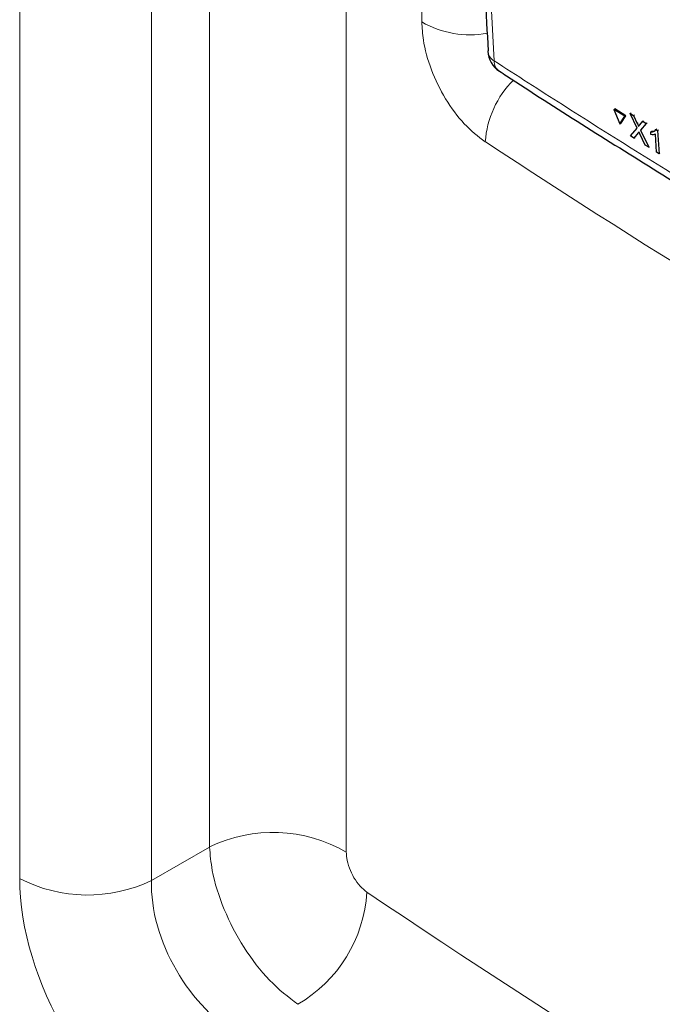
# Paper-space layout 'Blatt4' of a CAD drawing. Header units: millimetres. Extents: x 5 to 418, y 2 to 292.
# Tile 14 of 102: x 108 to 117, y 151 to 164. Entities that reach past the tile are written whole.
import ezdxf

# ---------------------------------------------------------------- set-up
doc = ezdxf.new("R2010")
doc.units = ezdxf.units.MM

psp = doc.layouts.new('Blatt4')

# ---------------------------------------------------------------- linework, layer by layer
at = {"color": 7, "linetype": 'Continuous', "lineweight": 18}
for p, q in [((110.768, 153.439), (110.768, 194.081)), ((108.291, 153.028), (108.291, 193.758)), ((110.011, 193.732), (110.011, 153.002)), ((112.553, 193.067), (112.553, 153.373)), ((113.539, 164.204), (113.539, 181.967)), ((116.351, 162.879), (116.363, 162.886)), ((116.362, 162.755), (116.374, 162.762)), ((110.011, 153.002), (110.768, 153.439))]:
    psp.add_line(p, q, dxfattribs=at)
at = {"color": 7, "linetype": 'Continuous', "lineweight": 25}
for p, q in [((114.399, 163.826), (114.399, 163.822)), ((116.044, 163.062), (116.056, 163.07)), ((116.187, 162.973), (116.044, 163.062)), ((116.044, 163.062), (116.124, 162.873)), ((116.2, 162.98), (116.056, 163.07)), ((116.257, 163.011), (116.269, 163.019)), ((116.269, 163.019), (116.271, 163.017)), ((116.124, 162.873), (116.187, 162.973)), ((116.137, 162.88), (116.2, 162.98)), ((116.187, 162.973), (116.2, 162.98)), ((116.348, 162.82), (116.257, 163.011)), ((116.257, 163.011), (116.301, 162.984)), ((116.301, 162.984), (116.313, 162.991)), ((116.301, 162.984), (116.351, 162.879)), ((116.382, 162.86), (116.422, 162.908)), ((116.422, 162.908), (116.434, 162.915)), ((116.422, 162.908), (116.467, 162.88)), ((116.467, 162.88), (116.479, 162.887)), ((116.124, 162.873), (116.137, 162.88)), ((116.262, 162.717), (116.348, 162.82)), ((116.375, 162.763), (116.374, 162.762)), ((116.467, 162.88), (116.393, 162.792)), ((116.393, 162.792), (116.405, 162.799)), ((116.393, 162.792), (116.499, 162.569)), ((116.527, 162.77), (116.539, 162.777)), ((116.529, 162.734), (116.527, 162.77)), ((116.539, 162.777), (116.577, 162.784)), ((116.594, 162.8), (116.606, 162.808)), ((116.594, 162.8), (116.616, 162.787)), ((116.616, 162.787), (116.627, 162.794)), ((116.616, 162.787), (116.634, 162.485)), ((116.307, 162.689), (116.262, 162.717)), ((116.362, 162.755), (116.307, 162.689)), ((116.307, 162.689), (116.319, 162.697)), ((116.455, 162.597), (116.385, 162.743)), ((116.601, 162.506), (116.586, 162.741)), ((116.499, 162.569), (116.455, 162.597)), ((116.499, 162.569), (116.511, 162.576)), ((116.634, 162.485), (116.601, 162.506)), ((116.634, 162.485), (116.646, 162.492))]:
    psp.add_line(p, q, dxfattribs=at)
at = {"color": 7, "linetype": 'Continuous', "lineweight": 18}
for centre, radius, start, end in [((114.164, 165.284), 1.248, 239.9534, 280.5841), ((114.565, 163.841), 0.167, 186.5592, 240.6653), ((114.648, 163.694), 0.165, 179.6975, 234.3198), ((115.604, 162.561), 1.239, 134.4428, 176.4378), ((111.598, 151.723), 1.907, 59.9359, 115.804), ((109.177, 154.748), 1.935, 242.7384, 295.5295), ((111.003, 152.961), 1.822, 300.2631, 356.5428)]:
    psp.add_arc(centre, radius, start, end, dxfattribs=at)
at = {"color": 7, "linetype": 'Continuous', "lineweight": 25}
psp.add_arc((114.732, 163.841), 0.333, 183.291, 237.1402, dxfattribs=at)
at = {"color": 7, "linetype": 'Continuous', "lineweight": 18}
for centre, major_axis, ratio, start_param, end_param in [((239.047, 233.571), (166.597, 7.942), 0.606525, 3.838324, 3.957849), ((110.356, 151.843), (-1.458, 2.526), 0.578965, 0.786849, 2.354907), ((111.24, 152.353), (-0.833, 1.443), 0.626599, 0.786854, 2.354911), ((239.047, 222.846), (166.595, 8.047), 0.60688, 3.82384, 3.966971)]:
    psp.add_ellipse(centre, major_axis=major_axis, ratio=ratio, start_param=start_param, end_param=end_param, dxfattribs=at)
at = {"color": 7, "linetype": 'Continuous', "lineweight": 25}
for points, knots in [([(113.747, 180.245), (113.754, 179.905), (113.789, 178.165), (113.886, 175.048), (114.043, 170.896), (114.215, 167.154), (114.349, 164.807), (114.405, 163.826)], [0, 0, 0, 0, 0.0612246, 0.3135931, 0.5660969, 0.8186987, 1, 1, 1, 1]), ([(114.553, 163.562), (114.584, 163.541), (115.26, 163.098), (116.616, 162.247), (118.623, 161.014), (120.67, 159.803), (122.749, 158.613), (124.865, 157.445), (126.676, 156.472), (127.797, 155.896), (128.187, 155.695)], [0, 0, 0, 0, 0.0073156, 0.1597915, 0.3120799, 0.4641284, 0.6158325, 0.7672972, 0.9190111, 1, 1, 1, 1]), ([(116.351, 162.879), (116.354, 162.872), (116.359, 162.862), (116.365, 162.849), (116.366, 162.844), (116.367, 162.841)], [0, 0, 0, 0, 0.561277, 0.781763, 1, 1, 1, 1]), ([(116.373, 162.768), (116.371, 162.766), (116.367, 162.761), (116.364, 162.757), (116.362, 162.755)], [0, 0, 0, 0, 0.5600016, 1, 1, 1, 1]), ([(116.367, 162.841), (116.369, 162.845), (116.374, 162.851), (116.38, 162.857), (116.382, 162.86)], [0, 0, 0, 0, 0.56, 1, 1, 1, 1]), ([(116.385, 162.743), (116.383, 162.748), (116.379, 162.756), (116.375, 162.764), (116.373, 162.768)], [0, 0, 0, 0, 0.5599998, 1, 1, 1, 1]), ([(116.527, 162.77), (116.542, 162.77), (116.57, 162.771), (116.587, 162.792), (116.594, 162.8)], [0, 0, 0, 0, 0.560427, 1, 1, 1, 1]), ([(116.586, 162.741), (116.577, 162.738), (116.559, 162.731), (116.538, 162.733), (116.529, 162.734)], [0, 0, 0, 0, 0.559686, 1, 1, 1, 1])]:
    psp.add_open_spline(points, degree=3, knots=knots, dxfattribs=at)
at = {"color": 7, "linetype": 'Continuous', "lineweight": 18}
for points, knots in [([(113.827, 180.114), (113.831, 179.935), (113.852, 179.041), (113.95, 175.296), (114.143, 169.985), (114.389, 165.44), (114.483, 163.695)], [0, 0, 0, 0, 0.032288, 0.161438, 0.678067, 1, 1, 1, 1]), ([(114.367, 162.638), (114.274, 162.711), (114.087, 162.856), (113.839, 163.195), (113.652, 163.578), (113.553, 163.93), (113.543, 164.126), (113.539, 164.204)], [0, 0, 0, 0, 0.215179, 0.430126, 0.644958, 0.859834, 1, 1, 1, 1]), ([(114.483, 163.695), (114.631, 163.6), (115.37, 163.124), (116.717, 162.274), (118.545, 161.156), (120.405, 160.053), (122.296, 158.966), (124.212, 157.899), (126.148, 156.85), (127.458, 156.168), (128.114, 155.826)], [0, 0, 0, 0, 0.034565, 0.172831, 0.311096, 0.449399, 0.587812, 0.726262, 0.863113, 1, 1, 1, 1]), ([(111.921, 151.387), (111.796, 151.483), (111.546, 151.675), (111.206, 152.121), (110.944, 152.623), (110.799, 153.083), (110.777, 153.338), (110.768, 153.439)], [0, 0, 0, 0, 0.21499, 0.429856, 0.644894, 0.860206, 1, 1, 1, 1]), ([(112.553, 153.373), (112.554, 153.347), (112.557, 153.282), (112.589, 153.165), (112.65, 153.037), (112.731, 152.924), (112.792, 152.875), (112.822, 152.851)], [0, 0, 0, 0, 0.140339, 0.356315, 0.571508, 0.785916, 1, 1, 1, 1])]:
    psp.add_open_spline(points, degree=3, knots=knots, dxfattribs=at)

doc.saveas('drawing.dxf')
